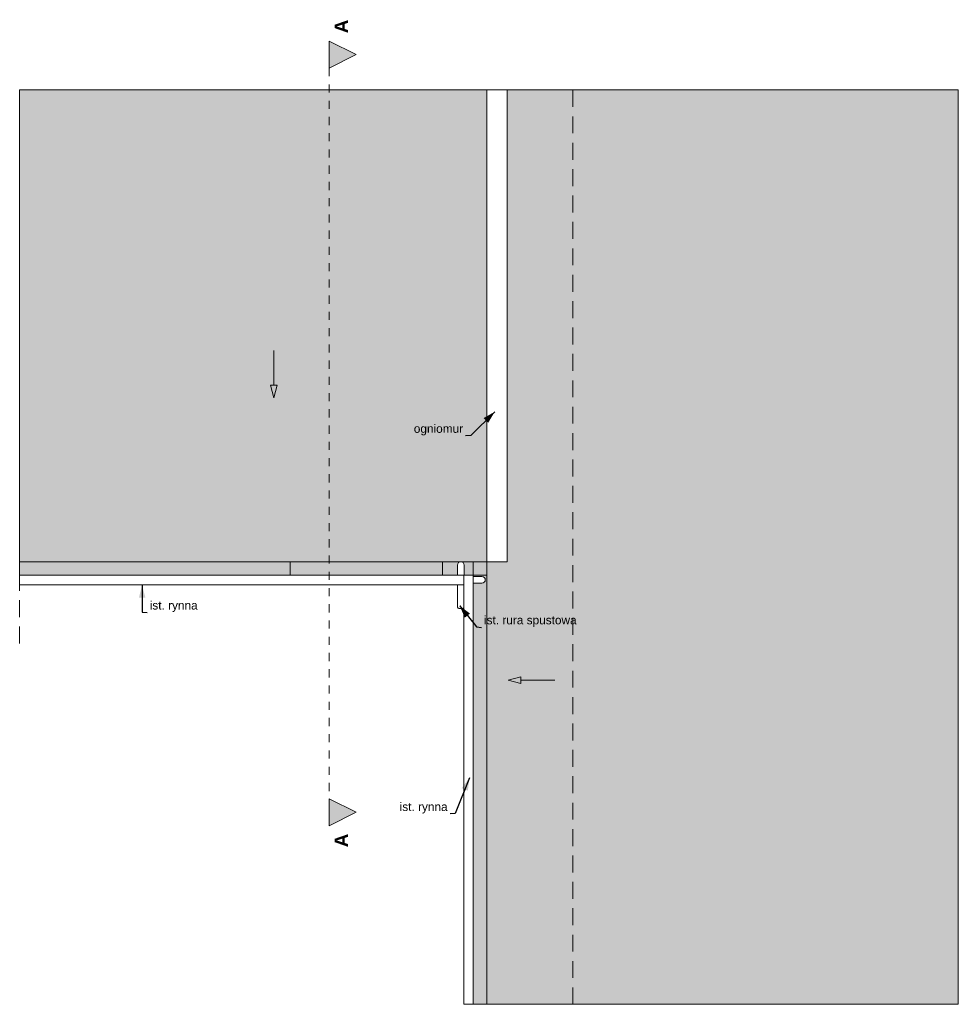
# Model space of a CAD drawing. Header units: centimetres. Extents: x -450 to 937, y -960 to 494.
import ezdxf

# ---------------------------------------------------------------- set-up
doc = ezdxf.new("R2010")
doc.units = ezdxf.units.CM
doc.header["$MEASUREMENT"] = 0
for name, pattern in [('Przerywana', [24, 12, -12]), ('Przerywana długa', [39, 25, -14]), ('Wipeout_Contour', [100, 0, -100])]:
    doc.linetypes.add(name, pattern=pattern)
for name, color, linetype in [('1', 7, 'Continuous'), ('220 - ŚCIANY WEWNĘTRZNE', 7, 'Continuous'), ('220-A Ściany', 7, 'Continuous'), ('270-Dachy Powłoki', 7, 'Continuous'), ('440-Stropy', 7, 'Continuous'), ('840-Znaczniki ogólne', 7, 'Continuous'), ('Rozbiórka_440-Stropy', 7, 'Continuous')]:
    doc.layers.add(name, color=color, linetype=linetype)
for name, color, linetype, lineweight in [('1_Nr_pióra__81', 7, 'Continuous', 13), ('220 - ŚCIANY WEWNĘTRZNE_Nr_pióra__87', 7, 'Continuous', 13), ('220-A Ściany_Nr_pióra__120', 7, 'Continuous', 13), ('220-A Ściany_Nr_pióra__41', 7, 'Continuous', 15), ('270-Dachy Powłoki_Nr_pióra__19', 255, 'Continuous', 0), ('440-Stropy_Nr_pióra__120', 7, 'Continuous', 13), ('830-Teksty Etykiety_Nr_pióra__6', 7, 'Continuous', 13), ('830-Teksty Etykiety_Nr_pióra__85', 7, 'Continuous', 13), ('840-Znaczniki ogólne_Nr_pióra__5', 7, 'Continuous', 13), ('Rozbiórka_440-Stropy_Nr_pióra__120', 7, 'Continuous', 13)]:
    doc.layers.add(name, color=color, linetype=linetype, lineweight=lineweight)
doc.styles.add('STYL_AUTOMATYCZNY_1', font='arial.ttf')
doc.styles.add('STYL_AUTOMATYCZNY_2', font='arial.ttf')
doc.dimstyles.new('STYL_AUTOMATYCZNY__1', dxfattribs={"dimtxt": 0.18, "dimasz": 18.24, "dimexe": 0.18, "dimexo": 0.0625, "dimgap": 0, "dimtad": 0, "dimtih": 1, "dimtoh": 1, "dimdec": 4, "dimzin": 0, "dimdsep": 46, "dimcen": 0.09, "dimadec": 0, "dimazin": 0, "dimtfac": 1, "dimtdec": 4, "dimtmove": 0, "dimatfit": 3, "dimldrblk": 'ARROWHEAD_5', "dimfxl": 1, "dimtolj": 1, "dimtzin": 0, "dimarcsym": 0})

# ---------------------------------------------------------------- blocks, each defined once
blk = doc.blocks.new('ARROWHEAD_5')
at = {"linetype": 'Continuous', "lineweight": 0}
blk.add_hatch(color=0, dxfattribs=at).paths.add_polyline_path([(-1, 0.2679), (0, 0), (-1, -0.2679)])
at = {"color": 0, "linetype": 'Continuous', "lineweight": 0}
blk.add_line((0, 0), (-1, 0), dxfattribs=at)

msp = doc.modelspace()

# ---------------------------------------------------------------- hatches: boundary and pattern name
at = {"layer": '220-A Ściany', "linetype": 'Continuous', "lineweight": 0, "true_color": 0x000000}
for points in [[(-74.2, -64.4), (-69.2, -45.7), (-79.2, -45.7)], [(272, -481.7), (290.7, -486.7), (290.7, -476.7)]]:
    msp.add_hatch(color=18, dxfattribs=at).paths.add_polyline_path(points)
at = {"layer": '840-Znaczniki ogólne', "linetype": 'Continuous', "lineweight": 0, "true_color": 0x000000}
for points in [[(7.4, 462.6), (7.4, 422.6), (47.4, 442.6)], [(7.4, -696.7), (47.4, -676.7), (7.4, -656.7)]]:
    msp.add_hatch(color=18, dxfattribs=at).paths.add_polyline_path(points)

# ---------------------------------------------------------------- linework, layer by layer
at = {"layer": '220-A Ściany_Nr_pióra__120', "color": 7, "linetype": 'Przerywana długa', "lineweight": 13}
for p, q in [((-449.9, 390.4), (367.7, 390.4)), ((367.7, 390.4), (367.7, -960.5))]:
    msp.add_line(p, q, dxfattribs=at)
at = {"layer": '220-A Ściany_Nr_pióra__120', "color": 7, "linetype": 'Continuous', "lineweight": 13}
for p, q in [((-79.2, -45.7), (-69.2, -45.7)), ((-74.2, -64.4), (-79.2, -45.7)), ((-74.2, -64.4), (-69.2, -45.7)), ((272, -481.7), (290.7, -476.7)), ((290.7, -476.7), (290.7, -486.7)), ((272, -481.7), (290.7, -486.7))]:
    msp.add_line(p, q, dxfattribs=at)
at = {"layer": '220-A Ściany_Nr_pióra__41', "color": 7, "linetype": 'Continuous', "lineweight": 15}
for p, q in [((-74.2, 5.6), (-74.2, -45.7)), ((341.2, -481.7), (290.7, -481.7))]:
    msp.add_line(p, q, dxfattribs=at)
at = {"layer": '270-Dachy Powłoki_Nr_pióra__19', "color": 255, "linetype": 'Continuous', "lineweight": 0, "flags": 128}
for points in [[(-449.9, 390.4), (240.4, 390.4)], [(270.4, 390.4), (937.2, 390.4)], [(270.4, -306.5), (270.4, 390.4)], [(937.2, 390.4), (937.2, -960.5)]]:
    msp.add_lwpolyline(points, dxfattribs=at)
at = {"layer": '840-Znaczniki ogólne_Nr_pióra__5', "color": 7, "linetype": 'Continuous', "lineweight": 13, "flags": 128}
for points in [[(7.4, 462.6), (7.4, 422.6), (47.4, 442.6)], [(7.4, -696.7), (7.4, -656.7), (47.4, -676.7)]]:
    msp.add_lwpolyline(points, close=True, dxfattribs=at)

# ---------------------------------------------------------------- texts
at = {"layer": '830-Teksty Etykiety_Nr_pióra__6', "color": 7, "linetype": 'Continuous', "lineweight": 13, "char_height": 12.5, "style": 'STYL_AUTOMATYCZNY_1'}
for s, insert, attachment_point in [('\\A1;{\\pqr;\\fArial|b0|i0|c238|p0;\\W1.000000;ogniomur}', (205.4, -119.9), 9), ('\\A1;{\\pql;\\fArial|b0|i0|c238|p0;\\W1.000000;ist. \\fArial|b0|i0|c238|p0;\\W1.000000;rynna }', (-257.7, -381), 7), ('\\A1;{\\pqr;\\fArial|b0|i0|c238|p0;\\W1.000000;ist. \\fArial|b0|i0|c238|p0;\\W1.000000;rynna }', (182.5, -678.6), 9)]:
    msp.add_mtext(s, dxfattribs=dict(at, insert=insert, attachment_point=attachment_point))
at = {"layer": '840-Znaczniki ogólne_Nr_pióra__5', "color": 7, "lineweight": 13, "char_height": 20, "rotation": 90, "style": 'STYL_AUTOMATYCZNY_2'}
for s, insert, attachment_point in [('\\A1;{\\pqr;\\pt0;\\fArial|b1|i0|c238|p0;\\W1.000000;A}', (35.4, 494.4), 9), ('\\A1;{\\pql;\\pt0;\\fArial|b1|i0|c238|p0;\\W1.000000;A}', (35.4, -728.5), 7)]:
    msp.add_mtext(s, dxfattribs=dict(at, insert=insert, attachment_point=attachment_point))

# ---------------------------------------------------------------- wipeouts: each hides what was drawn before it
at = {"color": 254, "linetype": 'Wipeout_Contour', "lineweight": 0, "ltscale": 15295.319627}
msp.add_wipeout([(207.1, -373.7), (207, -373.4), (206.8, -373), (206.4, -372.7), (205.9, -372.4), (205.3, -372.2), (204.6, -372), (203.8, -371.8), (203, -371.7), (202.1, -371.7), (201.2, -371.7), (200.4, -371.8), (199.6, -372), (198.9, -372.2), (198.3, -372.4), (197.8, -372.7), (197.4, -373), (197.2, -373.4), (197.1, -373.7), (197.2, -374.1), (197.4, -374.4), (197.8, -374.7), (198.3, -375), (198.9, -375.3), (199.6, -375.5), (200.4, -375.6), (201.2, -375.7), (202.1, -375.7), (203, -375.7), (203.8, -375.6), (204.6, -375.5), (205.3, -375.3), (205.9, -375), (206.4, -374.7), (206.8, -374.4), (207, -374.1)], dxfattribs=at).dxf.layer = '1'
at = {"color": 254, "linetype": 'Wipeout_Contour', "lineweight": 0, "ltscale": 1740.504055}
msp.add_wipeout([(-449.9, -326.5), (-49.9, -326.5), (-49.9, -306.5), (-449.9, -306.5)], dxfattribs=at).dxf.layer = '440-Stropy'
at = {"color": 254, "linetype": 'Wipeout_Contour', "lineweight": 0, "ltscale": 2775.203415}
msp.add_wipeout([(240.4, -960.5), (240.4, -326.5), (220.4, -326.5), (220.4, -960.5)], dxfattribs=at).dxf.layer = '440-Stropy'

# ---------------------------------------------------------------- next in the draw order: linework, layer by layer
at = {"layer": '1_Nr_pióra__81', "color": 7, "linetype": 'Continuous', "lineweight": 13, "flags": 128}
msp.add_lwpolyline([(207.1, -373.7), (207, -374.1), (206.8, -374.4), (206.4, -374.7), (205.9, -375), (205.3, -375.3), (204.6, -375.5), (203.8, -375.6), (203, -375.7), (202.1, -375.7), (201.2, -375.7), (200.4, -375.6), (199.6, -375.5), (198.9, -375.3), (198.3, -375), (197.8, -374.7), (197.4, -374.4), (197.2, -374.1), (197.1, -373.7), (197.2, -373.4), (197.4, -373), (197.8, -372.7), (198.3, -372.4), (198.9, -372.2), (199.6, -372), (200.4, -371.8), (201.2, -371.7), (202.1, -371.7), (203, -371.7), (203.8, -371.8), (204.6, -372), (205.3, -372.2), (205.9, -372.4), (206.4, -372.7), (206.8, -373), (207, -373.4)], close=True, dxfattribs=at)
at = {"layer": '270-Dachy Powłoki_Nr_pióra__19', "color": 255, "linetype": 'Continuous', "lineweight": 0, "flags": 128}
for points in [[(-449.9, -326.5), (-449.9, 390.4)], [(937.2, -960.5), (220.4, -960.5)]]:
    msp.add_lwpolyline(points, dxfattribs=at)
at = {"layer": '440-Stropy_Nr_pióra__120', "color": 7, "linetype": 'Continuous', "lineweight": 13, "flags": 128}
for points in [[(-449.9, -326.5), (-49.9, -326.5), (-49.9, -306.5), (-449.9, -306.5)], [(240.4, -960.5), (240.4, -326.5), (220.4, -326.5), (220.4, -960.5)]]:
    msp.add_lwpolyline(points, close=True, dxfattribs=at)

# ---------------------------------------------------------------- next in the draw order: texts
at = {"layer": '830-Teksty Etykiety_Nr_pióra__6', "color": 7, "linetype": 'Continuous', "lineweight": 13, "insert": (236.3, -402.8), "char_height": 12.5, "attachment_point": 7, "style": 'STYL_AUTOMATYCZNY_1'}
msp.add_mtext('\\A1;{\\pql;\\fArial|b0|i0|c238|p0;\\W1.000000;ist. \\fArial|b0|i0|c238|p0;\\W1.000000;rura spustowa}', dxfattribs=at)

# ---------------------------------------------------------------- next in the draw order: wipeouts: each hides what was drawn before it
at = {"color": 254, "linetype": 'Wipeout_Contour', "lineweight": 0, "ltscale": 1518.497288}
msp.add_wipeout([(175.1, -326.5), (240.4, -326.5), (240.4, -306.5), (175.1, -306.5)], dxfattribs=at).dxf.layer = '440-Stropy'

# ---------------------------------------------------------------- next in the draw order: hatches: boundary and pattern name
at = {"layer": '270-Dachy Powłoki', "linetype": 'Continuous', "lineweight": 0, "true_color": 0xffffff}
msp.add_hatch(color=7, dxfattribs=at).paths.add_polyline_path([(220.4, -306.5), (220.4, -960.5), (937.2, -960.5), (937.2, 390.4), (270.4, 390.4), (270.4, -306.5)])

# ---------------------------------------------------------------- next in the draw order: linework, layer by layer
at = {"layer": '270-Dachy Powłoki_Nr_pióra__19', "color": 255, "linetype": 'Continuous', "lineweight": 0, "flags": 128}
for points in [[(240.4, 390.4), (240.4, -326.5)], [(220.4, -306.5), (270.4, -306.5)], [(220.4, -960.5), (220.4, -306.5)]]:
    msp.add_lwpolyline(points, dxfattribs=at)
at = {"layer": '440-Stropy_Nr_pióra__120', "color": 7, "linetype": 'Continuous', "lineweight": 13, "flags": 128}
msp.add_lwpolyline([(175.1, -326.5), (240.4, -326.5), (240.4, -306.5), (175.1, -306.5)], close=True, dxfattribs=at)

# ---------------------------------------------------------------- next in the draw order: wipeouts: each hides what was drawn before it
at = {"color": 254, "linetype": 'Wipeout_Contour', "lineweight": 0, "ltscale": 1364.351479}
msp.add_wipeout([(-49.9, -326.5), (175.1, -326.5), (175.1, -306.5), (-49.9, -306.5)], dxfattribs=at).dxf.layer = 'Rozbiórka_440-Stropy'

# ---------------------------------------------------------------- next in the draw order: hatches: boundary and pattern name
at = {"layer": '270-Dachy Powłoki', "linetype": 'Continuous', "lineweight": 0, "true_color": 0xffffff}
msp.add_hatch(color=7, dxfattribs=at).paths.add_polyline_path([(240.4, 390.4), (-449.9, 390.4), (-449.9, -326.5), (240.4, -326.5)])

# ---------------------------------------------------------------- next in the draw order: linework, layer by layer
at = {"layer": '270-Dachy Powłoki_Nr_pióra__19', "color": 255, "linetype": 'Continuous', "lineweight": 0, "flags": 128}
msp.add_lwpolyline([(240.4, -326.5), (-449.9, -326.5)], dxfattribs=at)
at = {"layer": 'Rozbiórka_440-Stropy_Nr_pióra__120', "color": 7, "linetype": 'Continuous', "lineweight": 13, "flags": 128}
msp.add_lwpolyline([(-49.9, -326.5), (175.1, -326.5), (175.1, -306.5), (-49.9, -306.5)], close=True, dxfattribs=at)

# ---------------------------------------------------------------- next in the draw order: wipeouts: each hides what was drawn before it
at = {"color": 254, "linetype": 'Wipeout_Contour', "lineweight": 0, "ltscale": 1592.492732}
msp.add_wipeout([(197.1, -373.7), (207.1, -373.7), (207.1, -311.5), (197.1, -311.5)], dxfattribs=at).dxf.layer = '1'
at = {"color": 254, "linetype": 'Wipeout_Contour', "lineweight": 0, "ltscale": 5696.561491}
msp.add_wipeout([(233.2, -328.4), (233.2, -328.4), (230.3, -329.4), (228.5, -331.9), (228.5, -334.9), (230.3, -337.4), (233.2, -338.4), (233.2, -338.4), (233.2, -338.4), (236.2, -337.4), (238, -334.9), (238, -331.9), (236.2, -329.4)], dxfattribs=at).dxf.layer = '1'
at = {"color": 254, "linetype": 'Wipeout_Contour', "lineweight": 0, "ltscale": 1731.435456}
msp.add_wipeout([(270.4, -306.5), (270.4, 390.4), (240.4, 390.4), (240.4, -306.5)], dxfattribs=at).dxf.layer = '220 - ŚCIANY WEWNĘTRZNE'

# ---------------------------------------------------------------- next in the draw order: linework, layer by layer
at = {"layer": '1_Nr_pióra__81', "color": 7, "linetype": 'Continuous', "lineweight": 13, "flags": 128}
for points in [[(207.1, -311.5, -1), (197.1, -311.5, -1)], [(207.1, -311.5, -1), (197.1, -311.5, -1)], [(233.2, -328.4, -1), (233.2, -338.4, -1)]]:
    msp.add_lwpolyline(points, format="xyb", close=True, dxfattribs=at)
at = {"layer": '220 - ŚCIANY WEWNĘTRZNE_Nr_pióra__87', "color": 7, "linetype": 'Continuous', "lineweight": 13, "flags": 128}
for points in [[(270.4, 390.4), (240.4, 390.4)], [(240.4, 390.4), (240.4, -306.5)], [(270.4, -306.5), (270.4, 390.4)], [(240.4, -306.5), (270.4, -306.5)]]:
    msp.add_lwpolyline(points, dxfattribs=at)

# ---------------------------------------------------------------- next in the draw order: leaders
at = {"layer": '830-Teksty Etykiety_Nr_pióra__85', "color": 7, "linetype": 'Continuous', "lineweight": 13, "annotation_type": 0, "has_hookline": 1, "hookline_direction": 1, "text_width": 72.4}
msp.add_leader([(252.1, -85.1), (216.6, -119.9), (209, -120.6)], dimstyle='STYL_AUTOMATYCZNY__1', dxfattribs=at)

# ---------------------------------------------------------------- next in the draw order: wipeouts: each hides what was drawn before it
at = {"color": 254, "linetype": 'Wipeout_Contour', "lineweight": 0, "ltscale": 5198.452719}
msp.add_wipeout([(197.1, -311.5), (197.1, -311.5), (198.1, -314.4), (200.6, -316.2), (203.7, -316.2), (206.2, -314.4), (207.1, -311.5), (207.1, -311.5), (207.1, -311.5), (206.2, -308.5), (203.7, -306.7), (200.6, -306.7), (198.1, -308.5)], dxfattribs=at).dxf.layer = '1'
at = {"color": 254, "linetype": 'Wipeout_Contour', "lineweight": 0, "ltscale": 5696.561491}
msp.add_wipeout([(233.2, -338.4), (233.2, -338.4), (236.2, -337.4), (238, -334.9), (238, -331.9), (236.2, -329.4), (233.2, -328.4), (233.2, -328.4), (233.2, -328.4), (230.3, -329.4), (228.5, -331.9), (228.5, -334.9), (230.3, -337.4)], dxfattribs=at).dxf.layer = '1'

# ---------------------------------------------------------------- next in the draw order: linework, layer by layer
at = {"layer": '1_Nr_pióra__81', "color": 7, "linetype": 'Continuous', "lineweight": 13, "flags": 128}
for points in [[(197.1, -311.5, -1), (207.1, -311.5, -1)], [(207.1, -311.5, -1), (197.1, -311.5, -1)], [(207.1, -311.5, -1), (197.1, -311.5, -1)], [(233.2, -338.4, -1), (233.2, -328.4, -1)]]:
    msp.add_lwpolyline(points, format="xyb", close=True, dxfattribs=at)

# ---------------------------------------------------------------- next in the draw order: wipeouts: each hides what was drawn before it
at = {"color": 254, "linetype": 'Wipeout_Contour', "lineweight": 0, "ltscale": 1522.903809}
msp.add_wipeout([(197.1, -311.5), (197.1, -333.6), (207.1, -333.6), (207.1, -311.5)], dxfattribs=at).dxf.layer = '1'
at = {"color": 254, "linetype": 'Wipeout_Contour', "lineweight": 0, "ltscale": 5696.561491}
msp.add_wipeout([(233.2, -338.4), (233.2, -338.4), (236.2, -337.4), (238, -334.9), (238, -331.9), (236.2, -329.4), (233.2, -328.4), (233.2, -328.4), (233.2, -328.4), (230.3, -329.4), (228.5, -331.9), (228.5, -334.9), (230.3, -337.4)], dxfattribs=at).dxf.layer = '1'

# ---------------------------------------------------------------- next in the draw order: linework, layer by layer
at = {"layer": '1_Nr_pióra__81', "color": 7, "linetype": 'Continuous', "lineweight": 13, "flags": 128}
for points in [[(207.1, -333.6, -1), (197.1, -333.6, -1)], [(233.2, -338.4, -1), (233.2, -328.4, -1)]]:
    msp.add_lwpolyline(points, format="xyb", close=True, dxfattribs=at)

# ---------------------------------------------------------------- next in the draw order: wipeouts: each hides what was drawn before it
at = {"color": 254, "linetype": 'Wipeout_Contour', "lineweight": 0, "ltscale": 1522.903809}
msp.add_wipeout([(197.1, -311.5), (197.1, -333.6), (207.1, -333.6), (207.1, -311.5)], dxfattribs=at).dxf.layer = '1'

# ---------------------------------------------------------------- next in the draw order: linework, layer by layer
at = {"layer": '1_Nr_pióra__81', "color": 7, "linetype": 'Continuous', "lineweight": 13}
for p, q in [((197.1, -373.7), (197.1, -311.5)), ((197.1, -333.6), (197.1, -311.5)), ((197.1, -333.6), (197.1, -311.5)), ((207.1, -311.5), (207.1, -373.7)), ((207.1, -311.5), (207.1, -333.6)), ((207.1, -311.5), (207.1, -333.6))]:
    msp.add_line(p, q, dxfattribs=at)
at = {"layer": '1_Nr_pióra__81', "color": 7, "linetype": 'Continuous', "lineweight": 13, "flags": 128}
msp.add_lwpolyline([(207.1, -333.6, -1), (197.1, -333.6, -1)], format="xyb", close=True, dxfattribs=at)
msp.add_lwpolyline([(207.1, -333.6, -1), (197.1, -333.6, -1)], format="xyb", close=True, dxfattribs=at)

# ---------------------------------------------------------------- next in the draw order: wipeouts: each hides what was drawn before it
at = {"color": 254, "linetype": 'Wipeout_Contour', "lineweight": 0, "ltscale": 1605.519405}
msp.add_wipeout([(233.2, -328.4), (213.4, -328.4), (213.4, -338.4), (233.2, -338.4)], dxfattribs=at).dxf.layer = '1'

# ---------------------------------------------------------------- next in the draw order: wipeouts: each hides what was drawn before it
at = {"color": 254, "linetype": 'Wipeout_Contour', "lineweight": 0, "ltscale": 5541.977054}
msp.add_wipeout([(213.4, -338.4), (213.4, -338.4), (216.3, -337.4), (218.1, -334.9), (218.1, -331.9), (216.3, -329.4), (213.4, -328.4), (213.4, -328.4), (213.4, -328.4), (210.4, -329.4), (208.6, -331.9), (208.6, -334.9), (210.4, -337.4)], dxfattribs=at).dxf.layer = '1'

# ---------------------------------------------------------------- next in the draw order: linework, layer by layer
at = {"layer": '1_Nr_pióra__81', "color": 7, "linetype": 'Continuous', "lineweight": 13, "flags": 128}
msp.add_lwpolyline([(213.4, -338.4, -1), (213.4, -328.4, -1)], format="xyb", close=True, dxfattribs=at)

# ---------------------------------------------------------------- next in the draw order: wipeouts: each hides what was drawn before it
at = {"color": 254, "linetype": 'Wipeout_Contour', "lineweight": 0, "ltscale": 1605.519405}
msp.add_wipeout([(233.2, -328.4), (213.4, -328.4), (213.4, -338.4), (233.2, -338.4)], dxfattribs=at).dxf.layer = '1'

# ---------------------------------------------------------------- next in the draw order: wipeouts: each hides what was drawn before it
at = {"color": 254, "linetype": 'Wipeout_Contour', "lineweight": 0, "ltscale": 5541.977054}
msp.add_wipeout([(213.4, -338.4), (213.4, -338.4), (216.3, -337.4), (218.1, -334.9), (218.1, -331.9), (216.3, -329.4), (213.4, -328.4), (213.4, -328.4), (213.4, -328.4), (210.4, -329.4), (208.6, -331.9), (208.6, -334.9), (210.4, -337.4)], dxfattribs=at).dxf.layer = '1'

# ---------------------------------------------------------------- next in the draw order: linework, layer by layer
at = {"layer": '1_Nr_pióra__81', "color": 7, "linetype": 'Continuous', "lineweight": 13, "flags": 128}
msp.add_lwpolyline([(213.4, -338.4, -1), (213.4, -328.4, -1)], format="xyb", close=True, dxfattribs=at)

# ---------------------------------------------------------------- next in the draw order: wipeouts: each hides what was drawn before it
at = {"color": 254, "linetype": 'Wipeout_Contour', "lineweight": 0, "ltscale": 5541.977054}
msp.add_wipeout([(213.4, -338.4), (213.4, -338.4), (216.3, -337.4), (218.1, -334.9), (218.1, -331.9), (216.3, -329.4), (213.4, -328.4), (213.4, -328.4), (213.4, -328.4), (210.4, -329.4), (208.6, -331.9), (208.6, -334.9), (210.4, -337.4)], dxfattribs=at).dxf.layer = '1'

# ---------------------------------------------------------------- next in the draw order: linework, layer by layer
at = {"layer": '1_Nr_pióra__81', "color": 7, "linetype": 'Continuous', "lineweight": 13}
for p, q in [((213.4, -328.4), (233.2, -328.4)), ((213.4, -328.4), (233.2, -328.4)), ((233.2, -338.4), (213.4, -338.4)), ((233.2, -338.4), (213.4, -338.4))]:
    msp.add_line(p, q, dxfattribs=at)
at = {"layer": '1_Nr_pióra__81', "color": 7, "linetype": 'Continuous', "lineweight": 13, "flags": 128}
msp.add_lwpolyline([(213.4, -338.4, -1), (213.4, -328.4, -1)], format="xyb", close=True, dxfattribs=at)

# ---------------------------------------------------------------- next in the draw order: wipeouts: each hides what was drawn before it
at = {"color": 254, "linetype": 'Wipeout_Contour', "lineweight": 0, "ltscale": 1919.245698}
msp.add_wipeout([(220.4, -340.5), (220.4, -326.5), (-449.9, -326.5), (-449.9, -340.5)], dxfattribs=at).dxf.layer = '1'

# ---------------------------------------------------------------- next in the draw order: linework, layer by layer
at = {"layer": '1_Nr_pióra__81', "color": 7, "linetype": 'Continuous', "lineweight": 13, "flags": 128}
msp.add_lwpolyline([(220.4, -340.5), (-449.9, -340.5), (-449.9, -326.5), (220.4, -326.5)], close=True, dxfattribs=at)
at = {"layer": '220-A Ściany_Nr_pióra__120', "color": 7, "linetype": 'Przerywana długa', "lineweight": 13}
msp.add_line((-449.9, -427.5), (-449.9, 390.4), dxfattribs=at)
at = {"layer": '840-Znaczniki ogólne_Nr_pióra__5', "color": 7, "linetype": 'Przerywana', "lineweight": 13}
msp.add_line((7.4, 422.6), (7.4, -656.7), dxfattribs=at)

# ---------------------------------------------------------------- next in the draw order: leaders
at = {"layer": '830-Teksty Etykiety_Nr_pióra__85', "color": 7, "linetype": 'Continuous', "lineweight": 13, "annotation_type": 0, "has_hookline": 1, "hookline_direction": 0, "text_width": 68.9}
msp.add_leader([(-268.9, -341.6), (-268.9, -381), (-261.3, -381.7)], dimstyle='STYL_AUTOMATYCZNY__1', dxfattribs=at)

# ---------------------------------------------------------------- next in the draw order: wipeouts: each hides what was drawn before it
at = {"color": 254, "linetype": 'Wipeout_Contour', "lineweight": 0, "ltscale": 2748.297584}
msp.add_wipeout([(220.4, -326.5), (206.4, -326.5), (206.4, -960.5), (220.4, -960.5)], dxfattribs=at).dxf.layer = '1'

# ---------------------------------------------------------------- next in the draw order: linework, layer by layer
at = {"layer": '1_Nr_pióra__81', "color": 7, "linetype": 'Continuous', "lineweight": 13, "flags": 128}
msp.add_lwpolyline([(220.4, -326.5), (220.4, -960.5), (206.4, -960.5), (206.4, -326.5)], close=True, dxfattribs=at)
at = {"layer": '220-A Ściany_Nr_pióra__120', "color": 7, "linetype": 'Przerywana długa', "lineweight": 13}
msp.add_line((206.4, -960.5), (367.7, -960.5), dxfattribs=at)

# ---------------------------------------------------------------- next in the draw order: leaders
at = {"layer": '830-Teksty Etykiety_Nr_pióra__85', "color": 7, "linetype": 'Continuous', "lineweight": 13, "annotation_type": 0, "has_hookline": 1}
for points, hookline_direction, text_width in [([(200.4, -371.9), (225, -402.8), (232.7, -403.7)], 0, 134.8), ([(214.7, -626), (193.7, -678.6), (186.1, -679.2)], 1, 68.9)]:
    msp.add_leader(points, dimstyle='STYL_AUTOMATYCZNY__1', dxfattribs=dict(at, hookline_direction=hookline_direction, text_width=text_width))

doc.saveas('drawing.dxf')
